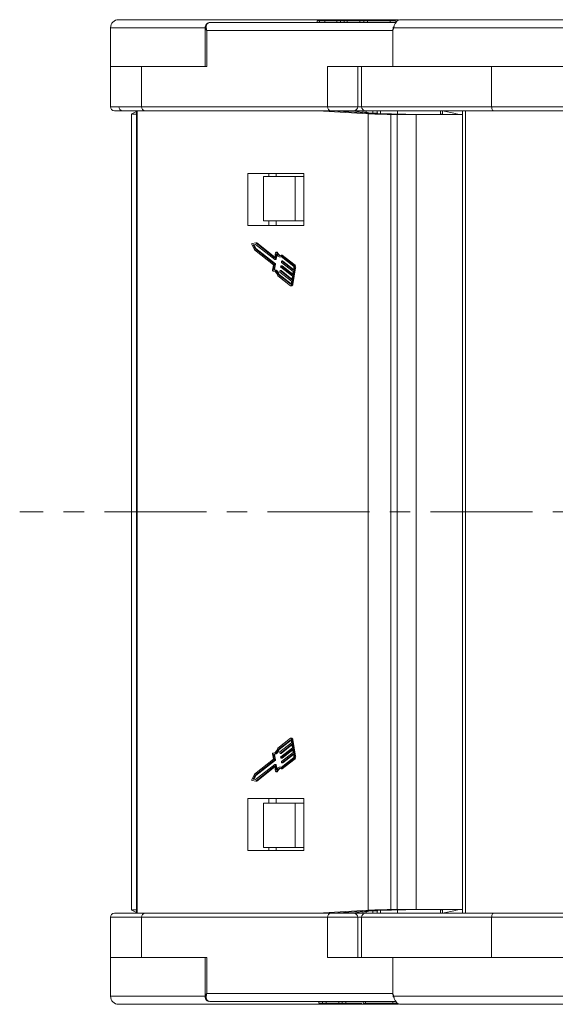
# Model space of a CAD drawing. Header units: millimetres. Extents: x 3059 to 4529, y 344 to 1377.
# Tile 3 of 42: x 3535 to 3602, y 603 to 726. Entities that reach past the tile are written whole.
import ezdxf

# ---------------------------------------------------------------- set-up
doc = ezdxf.new("R2010")
doc.units = ezdxf.units.MM
doc.linetypes.add('CENTERX2', pattern=[20.32, 12.7, -2.54, 2.54, -2.54])

msp = doc.modelspace()

# ---------------------------------------------------------------- linework, layer by layer
at = {"color": 7, "linetype": 'Continuous', "lineweight": 15}
for p, q in [((3558.638, 725.248), (3558.463, 725.191)), ((3581.809, 725.248), (3558.638, 725.248)), ((3571.985, 725.448), (3571.985, 725.248)), ((3572.302, 725.248), (3572.302, 725.448)), ((3572.968, 725.248), (3572.968, 725.448)), ((3574.472, 725.248), (3574.472, 725.448)), ((3574.901, 725.248), (3574.901, 725.448)), ((3575.35, 725.448), (3574.901, 725.448)), ((3575.35, 725.248), (3575.35, 725.448)), ((3575.739, 725.448), (3575.35, 725.448)), ((3575.739, 725.248), (3575.739, 725.448)), ((3577.326, 725.448), (3575.739, 725.448)), ((3577.326, 725.248), (3577.326, 725.448)), ((3577.805, 725.448), (3577.326, 725.448)), ((3577.805, 725.248), (3577.805, 725.448)), ((3578.254, 725.448), (3577.805, 725.448)), ((3578.254, 725.248), (3578.254, 725.448)), ((3581.116, 725.448), (3578.254, 725.448)), ((3581.116, 725.448), (3581.116, 725.248)), ((3581.747, 725.448), (3581.52, 725.448)), ((3581.8, 725.248), (3581.8, 725.448)), ((3582.478, 725.598), (3582.477, 725.598)), ((3582.48, 725.598), (3582.478, 725.598)), ((3546.263, 724.598), (3546.263, 719.748)), ((3558.044, 724.598), (3546.263, 724.598)), ((3558.044, 724.75), (3558.044, 719.748)), ((3558.276, 724.248), (3581.43, 724.248)), ((3558.276, 719.748), (3558.276, 724.248)), ((3581.54, 724.598), (3581.43, 724.248)), ((3581.43, 724.248), (3581.43, 719.748)), ((3607.698, 724.598), (3581.54, 724.598)), ((3546.256, 719.748), (3546.256, 714.748)), ((3547.029, 719.748), (3546.256, 719.748)), ((3550.486, 719.748), (3547.029, 719.748)), ((3550.135, 714.748), (3550.135, 719.748)), ((3550.486, 719.748), (3558.276, 719.748)), ((3573.29, 719.748), (3573.29, 714.748)), ((3581.079, 719.748), (3573.29, 719.748)), ((3577.058, 714.748), (3577.058, 719.748)), ((3577.531, 719.748), (3577.531, 714.748)), ((3586.695, 719.748), (3581.079, 719.748)), ((3594.382, 719.748), (3586.695, 719.748)), ((3593.739, 714.748), (3593.739, 719.748)), ((3594.382, 719.748), (3608.666, 719.748)), ((3550.135, 714.748), (3546.256, 714.748)), ((3549.48, 714.162), (3548.896, 713.871)), ((3549.48, 714.248), (3549.48, 614.248)), ((3549.573, 614.248), (3549.573, 714.248)), ((3573.29, 714.748), (3550.135, 714.748)), ((3550.577, 714.248), (3573.732, 714.248)), ((3572.101, 714.248), (3578.364, 713.871)), ((3577.058, 714.748), (3573.29, 714.748)), ((3573.732, 714.248), (3573.869, 714.248)), ((3573.869, 714.248), (3580.132, 713.871)), ((3574.286, 714.223), (3574.286, 714.248)), ((3576.497, 714.248), (3577.631, 714.022)), ((3577.531, 714.748), (3577.058, 714.748)), ((3577.201, 714.108), (3577.201, 714.248)), ((3577.337, 714.248), (3578.658, 713.966)), ((3593.739, 714.748), (3577.531, 714.748)), ((3578.108, 714.248), (3578.108, 714.083)), ((3578.934, 714.248), (3578.934, 713.966)), ((3579.498, 713.966), (3579.498, 714.248)), ((3579.911, 714.248), (3579.911, 713.895)), ((3581.995, 713.834), (3581.995, 714.248)), ((3587.35, 714.248), (3587.35, 713.798)), ((3587.611, 713.798), (3587.611, 714.248)), ((3587.611, 714.238), (3589.217, 713.895)), ((3590.11, 714.248), (3590.11, 614.248)), ((3590.497, 614.248), (3590.497, 714.248)), ((3636.196, 714.748), (3593.739, 714.748)), ((3593.997, 714.248), (3636.454, 714.248)), ((3548.892, 713.867), (3548.892, 614.629)), ((3578.364, 713.871), (3578.364, 614.625)), ((3578.658, 713.966), (3579.581, 713.966)), ((3581.168, 614.698), (3581.168, 713.798)), ((3581.168, 713.798), (3581.969, 713.798)), ((3581.969, 713.798), (3581.969, 614.698)), ((3584.352, 713.798), (3581.969, 713.798)), ((3584.352, 614.698), (3584.352, 713.798)), ((3590.11, 713.798), (3584.352, 713.798)), ((3570.354, 706.448), (3563.347, 706.448)), ((3563.347, 706.448), (3563.347, 699.948)), ((3565.308, 706.048), (3565.308, 700.548)), ((3569.278, 706.048), (3565.308, 706.048)), ((3566, 706.448), (3566, 706.048)), ((3566.881, 706.048), (3566.881, 706.448)), ((3569.278, 700.548), (3569.278, 706.048)), ((3569.278, 706.048), (3570.354, 706.048)), ((3570.354, 699.948), (3570.354, 706.448)), ((3563.347, 699.948), (3570.354, 699.948)), ((3569.278, 700.548), (3565.308, 700.548)), ((3566, 700.548), (3566, 699.948)), ((3566.881, 700.548), (3566.881, 699.948)), ((3570.354, 700.548), (3569.278, 700.548)), ((3563.88, 697.567), (3564.205, 696.917)), ((3564.351, 697.774), (3563.907, 697.725)), ((3564.338, 697.589), (3564.012, 697.553)), ((3564.012, 697.553), (3564.25, 697.075)), ((3564.144, 697.553), (3564.012, 697.553)), ((3564.144, 697.553), (3564.354, 697.577)), ((3564.383, 697.075), (3564.144, 697.553)), ((3564.25, 697.075), (3566.661, 695.19)), ((3564.383, 697.075), (3564.25, 697.075)), ((3566.748, 695.704), (3564.338, 697.589)), ((3566.698, 695.938), (3564.351, 697.774)), ((3564.483, 697.774), (3564.351, 697.774)), ((3566.793, 695.19), (3564.383, 697.075)), ((3566.733, 696.014), (3564.483, 697.774)), ((3564.205, 696.917), (3566.571, 695.066)), ((3566.712, 695.938), (3566.698, 695.938)), ((3566.831, 696.585), (3566.725, 695.965)), ((3566.889, 696.393), (3566.776, 695.731)), ((3566.908, 695.731), (3566.776, 695.731)), ((3567.003, 696.645), (3566.871, 696.645)), ((3566.901, 696.617), (3567.034, 696.617)), ((3566.908, 695.731), (3566.994, 696.234)), ((3567.353, 696.028), (3567.486, 696.028)), ((3569.083, 694.849), (3567.521, 696.071)), ((3569.112, 695.02), (3567.525, 696.261)), ((3567.658, 696.261), (3567.525, 696.261)), ((3569.245, 695.02), (3567.658, 696.261)), ((3566.571, 695.066), (3566.458, 694.403)), ((3566.673, 695.131), (3566.56, 694.469)), ((3566.793, 695.19), (3566.661, 695.19)), ((3566.806, 695.131), (3566.673, 695.131)), ((3566.693, 694.469), (3566.806, 695.131)), ((3566.756, 695.701), (3566.888, 695.701)), ((3567.455, 694.811), (3567.47, 694.897)), ((3568.918, 693.618), (3567.468, 694.753)), ((3567.622, 694.927), (3567.49, 694.927)), ((3567.497, 694.924), (3568.947, 693.79)), ((3567.63, 694.924), (3567.497, 694.924)), ((3567.557, 695.411), (3567.572, 695.497)), ((3569.02, 694.218), (3567.57, 695.352)), ((3567.725, 695.527), (3567.592, 695.527)), ((3567.599, 695.524), (3569.05, 694.389)), ((3567.732, 695.524), (3567.599, 695.524)), ((3568.963, 693.881), (3567.63, 694.924)), ((3569.065, 694.481), (3567.732, 695.524)), ((3568.837, 692.613), (3569.188, 694.669)), ((3568.97, 692.613), (3569.321, 694.669)), ((3569.05, 694.389), (3569.108, 694.732)), ((3569.245, 695.02), (3569.112, 695.02)), ((3569.188, 694.669), (3569.321, 694.669)), ((3566.498, 694.28), (3566.625, 694.28)), ((3566.623, 694.281), (3566.502, 694.281)), ((3566.695, 694.469), (3566.562, 694.469)), ((3567.087, 693.692), (3568.673, 692.45)), ((3567.141, 693.843), (3568.703, 692.622)), ((3567.274, 693.843), (3567.141, 693.843)), ((3568.758, 692.682), (3567.274, 693.843)), ((3567.353, 694.212), (3567.367, 694.297)), ((3568.816, 693.019), (3567.365, 694.153)), ((3567.52, 694.327), (3567.387, 694.327)), ((3567.395, 694.324), (3568.845, 693.19)), ((3567.527, 694.324), (3567.395, 694.324)), ((3568.861, 693.282), (3567.527, 694.324)), ((3568.845, 693.19), (3568.918, 693.618)), ((3568.947, 693.79), (3569.02, 694.218)), ((3568.703, 692.622), (3568.732, 692.622)), ((3568.717, 692.434), (3568.85, 692.434)), ((3568.757, 692.676), (3568.816, 693.019)), ((3568.97, 692.613), (3568.837, 692.613)), ((3568.673, 636.045), (3567.087, 634.804)), ((3567.141, 634.652), (3568.703, 635.874)), ((3567.274, 634.652), (3568.758, 635.814)), ((3568.732, 635.874), (3568.703, 635.874)), ((3568.85, 636.062), (3568.717, 636.062)), ((3568.757, 635.82), (3568.816, 635.477)), ((3569.188, 633.826), (3568.837, 635.882)), ((3568.837, 635.882), (3568.97, 635.882)), ((3569.321, 633.826), (3568.97, 635.882)), ((3567.141, 634.652), (3567.274, 634.652)), ((3568.816, 635.477), (3567.365, 634.343)), ((3567.395, 634.171), (3568.845, 635.306)), ((3568.918, 634.877), (3567.468, 633.743)), ((3567.497, 633.572), (3568.947, 634.706)), ((3567.527, 634.171), (3568.861, 635.214)), ((3567.63, 633.572), (3568.963, 634.615)), ((3568.845, 635.306), (3568.918, 634.877)), ((3568.947, 634.706), (3569.02, 634.278)), ((3566.571, 633.43), (3564.205, 631.579)), ((3564.25, 631.42), (3566.661, 633.306)), ((3564.383, 631.42), (3566.793, 633.306)), ((3566.458, 634.093), (3566.571, 633.43)), ((3566.625, 634.215), (3566.498, 634.215)), ((3566.502, 634.215), (3566.623, 634.215)), ((3566.673, 633.364), (3566.56, 634.027)), ((3566.562, 634.027), (3566.695, 634.027)), ((3566.661, 633.306), (3566.793, 633.306)), ((3566.806, 633.364), (3566.673, 633.364)), ((3566.806, 633.364), (3566.693, 634.027)), ((3567.353, 634.284), (3567.367, 634.198)), ((3567.387, 634.169), (3567.52, 634.169)), ((3567.395, 634.171), (3567.527, 634.171)), ((3567.455, 633.685), (3567.47, 633.599)), ((3567.49, 633.569), (3567.622, 633.569)), ((3567.497, 633.572), (3567.63, 633.572)), ((3569.083, 633.647), (3567.521, 632.425)), ((3567.525, 632.234), (3569.112, 633.476)), ((3569.02, 634.278), (3567.57, 633.143)), ((3567.599, 632.972), (3569.05, 634.107)), ((3567.658, 632.234), (3569.245, 633.476)), ((3567.732, 632.972), (3569.065, 634.015)), ((3569.05, 634.107), (3569.108, 633.764)), ((3569.112, 633.476), (3569.245, 633.476)), ((3569.321, 633.826), (3569.188, 633.826)), ((3566.748, 632.792), (3564.338, 630.906)), ((3564.351, 630.722), (3566.698, 632.558)), ((3564.483, 630.722), (3566.733, 632.482)), ((3566.712, 632.558), (3566.698, 632.558)), ((3566.725, 632.531), (3566.831, 631.911)), ((3566.888, 632.795), (3566.756, 632.795)), ((3566.889, 632.103), (3566.776, 632.765)), ((3566.776, 632.765), (3566.908, 632.765)), ((3566.994, 632.262), (3566.908, 632.765)), ((3567.486, 632.468), (3567.353, 632.468)), ((3567.658, 632.234), (3567.525, 632.234)), ((3567.557, 633.085), (3567.572, 632.999)), ((3567.592, 632.969), (3567.725, 632.969)), ((3567.599, 632.972), (3567.732, 632.972)), ((3564.205, 631.579), (3563.88, 630.929)), ((3563.907, 630.771), (3564.351, 630.722)), ((3564.012, 630.942), (3564.25, 631.42)), ((3564.338, 630.906), (3564.012, 630.942)), ((3564.012, 630.942), (3564.144, 630.942)), ((3564.144, 630.942), (3564.383, 631.42)), ((3564.354, 630.919), (3564.144, 630.942)), ((3564.25, 631.42), (3564.383, 631.42)), ((3564.483, 630.722), (3564.351, 630.722)), ((3566.871, 631.851), (3567.003, 631.851)), ((3567.034, 631.878), (3566.901, 631.878)), ((3570.354, 628.548), (3563.347, 628.548)), ((3563.347, 628.548), (3563.347, 622.048)), ((3566, 627.948), (3566, 628.548)), ((3566.881, 628.548), (3566.881, 627.948)), ((3570.354, 622.048), (3570.354, 628.548)), ((3565.308, 627.948), (3565.308, 622.448)), ((3565.308, 627.948), (3569.278, 627.948)), ((3569.278, 622.448), (3569.278, 627.948)), ((3569.278, 627.948), (3570.354, 627.948)), ((3565.308, 622.448), (3569.278, 622.448)), ((3566, 622.048), (3566, 622.448)), ((3566.881, 622.048), (3566.881, 622.448)), ((3570.354, 622.448), (3569.278, 622.448)), ((3563.347, 622.048), (3570.354, 622.048)), ((3546.256, 613.748), (3546.256, 608.748)), ((3546.256, 613.748), (3550.135, 613.748)), ((3548.896, 614.625), (3549.48, 614.334)), ((3550.135, 608.748), (3550.135, 613.748)), ((3550.135, 613.748), (3573.29, 613.748)), ((3573.732, 614.248), (3550.577, 614.248)), ((3578.364, 614.625), (3572.101, 614.248)), ((3573.29, 613.748), (3573.29, 608.748)), ((3573.29, 613.748), (3577.058, 613.748)), ((3573.732, 614.248), (3573.869, 614.248)), ((3580.132, 614.625), (3573.869, 614.248)), ((3574.286, 614.248), (3574.286, 614.273)), ((3577.631, 614.474), (3576.497, 614.248)), ((3577.058, 608.748), (3577.058, 613.748)), ((3577.058, 613.748), (3577.531, 613.748)), ((3577.201, 614.248), (3577.201, 614.388)), ((3577.337, 614.248), (3578.658, 614.53)), ((3577.531, 613.748), (3577.531, 608.748)), ((3577.531, 613.748), (3593.739, 613.748)), ((3578.108, 614.413), (3578.108, 614.248)), ((3579.581, 614.53), (3578.658, 614.53)), ((3578.934, 614.53), (3578.934, 614.248)), ((3579.498, 614.248), (3579.498, 614.53)), ((3579.911, 614.601), (3579.911, 614.248)), ((3581.969, 614.698), (3581.168, 614.698)), ((3581.969, 614.698), (3584.352, 614.698)), ((3581.995, 614.248), (3581.995, 614.661)), ((3584.352, 614.698), (3590.11, 614.698)), ((3587.35, 614.698), (3587.35, 614.248)), ((3587.611, 614.248), (3587.611, 614.698)), ((3587.611, 614.258), (3589.217, 614.601)), ((3593.739, 608.748), (3593.739, 613.748)), ((3593.739, 613.748), (3636.196, 613.748)), ((3636.454, 614.248), (3593.997, 614.248)), ((3546.256, 608.748), (3547.029, 608.748)), ((3546.263, 608.748), (3546.263, 603.898)), ((3547.029, 608.748), (3550.486, 608.748)), ((3558.276, 608.748), (3550.486, 608.748)), ((3558.044, 608.748), (3558.044, 603.746)), ((3558.276, 604.248), (3558.276, 608.748)), ((3573.29, 608.748), (3581.079, 608.748)), ((3581.079, 608.748), (3586.695, 608.748)), ((3581.43, 608.748), (3581.43, 604.248)), ((3586.695, 608.748), (3594.382, 608.748)), ((3608.666, 608.748), (3594.382, 608.748)), ((3546.263, 603.898), (3558.041, 603.898)), ((3581.43, 604.248), (3558.276, 604.248)), ((3581.43, 604.248), (3581.54, 603.898)), ((3581.54, 603.898), (3607.698, 603.898)), ((3558.638, 603.248), (3581.809, 603.248)), ((3572.206, 603.248), (3572.206, 603.048)), ((3572.655, 603.048), (3572.206, 603.048)), ((3572.655, 603.048), (3572.655, 603.248)), ((3573.134, 603.048), (3572.655, 603.048)), ((3573.134, 603.048), (3573.134, 603.248)), ((3574.721, 603.048), (3573.134, 603.048)), ((3574.721, 603.048), (3574.721, 603.248)), ((3575.11, 603.048), (3574.721, 603.048)), ((3575.11, 603.048), (3575.11, 603.248)), ((3575.559, 603.048), (3575.11, 603.048)), ((3575.559, 603.048), (3575.559, 603.248)), ((3577.585, 603.048), (3575.559, 603.048)), ((3577.726, 603.248), (3577.726, 603.048)), ((3577.746, 603.248), (3577.746, 603.048)), ((3578.045, 603.248), (3578.045, 603.048)), ((3581.429, 603.248), (3581.429, 603.048)), ((3582.477, 602.898), (3582.48, 602.898))]:
    msp.add_line(p, q, dxfattribs=at)
at = {"color": 1, "linetype": 'CENTERX2', "lineweight": 13}
msp.add_line((4371, 664.248), (3534.948, 664.248), dxfattribs=at)
at = {"color": 7, "linetype": 'Continuous', "lineweight": 15, "flags": 128}
for points in [[(3558.638, 725.248), (3558.546, 725.238), (3558.468, 725.214)], [(3581.54, 724.598), (3581.526, 724.616), (3581.516, 724.633), (3581.51, 724.65), (3581.507, 724.666), (3581.509, 724.682), (3581.514, 724.697), (3581.523, 724.71), (3581.536, 724.722)], [(3593.739, 714.748), (3593.744, 714.65), (3593.758, 714.557), (3593.782, 714.47), (3593.814, 714.394), (3593.854, 714.332), (3593.898, 714.286), (3593.947, 714.257), (3593.997, 714.248)], [(3563.88, 697.567), (3563.872, 697.588), (3563.868, 697.612), (3563.867, 697.639), (3563.869, 697.665), (3563.875, 697.688), (3563.884, 697.707), (3563.895, 697.719), (3563.907, 697.725)], [(3566.725, 695.965), (3566.723, 695.957), (3566.721, 695.95), (3566.718, 695.944), (3566.714, 695.939), (3566.71, 695.936), (3566.706, 695.935), (3566.702, 695.936), (3566.698, 695.938)], [(3566.776, 695.731), (3566.774, 695.723), (3566.771, 695.716), (3566.768, 695.71), (3566.765, 695.705), (3566.761, 695.702), (3566.757, 695.701), (3566.752, 695.702), (3566.748, 695.704)], [(3566.831, 696.585), (3566.836, 696.605), (3566.843, 696.622), (3566.852, 696.635), (3566.862, 696.643), (3566.872, 696.645), (3566.883, 696.641), (3566.893, 696.632), (3566.901, 696.617)], [(3566.888, 695.701), (3566.889, 695.701), (3566.893, 695.702), (3566.897, 695.705), (3566.901, 695.71), (3566.904, 695.716), (3566.907, 695.723), (3566.908, 695.731)], [(3567.521, 696.071), (3567.438, 696.039), (3567.354, 696.028), (3567.27, 696.039), (3567.187, 696.07), (3567.106, 696.122), (3567.029, 696.194), (3566.956, 696.285), (3566.889, 696.393)], [(3567.525, 696.261), (3567.442, 696.224), (3567.358, 696.211), (3567.273, 696.221), (3567.19, 696.256), (3567.11, 696.315), (3567.034, 696.395), (3566.964, 696.497), (3566.901, 696.617)], [(3567.486, 696.028), (3567.487, 696.028), (3567.564, 696.037)], [(3567.47, 694.897), (3567.472, 694.905), (3567.474, 694.912), (3567.477, 694.918), (3567.481, 694.923), (3567.485, 694.926), (3567.489, 694.927), (3567.493, 694.926), (3567.497, 694.924)], [(3567.572, 695.497), (3567.574, 695.505), (3567.576, 695.512), (3567.579, 695.518), (3567.583, 695.522), (3567.587, 695.525), (3567.591, 695.526), (3567.595, 695.526), (3567.599, 695.524)], [(3567.63, 694.924), (3567.626, 694.926), (3567.622, 694.927)], [(3567.732, 695.524), (3567.728, 695.526), (3567.725, 695.527)], [(3566.502, 694.281), (3566.492, 694.281), (3566.481, 694.288), (3566.472, 694.3), (3566.465, 694.316), (3566.459, 694.336), (3566.456, 694.358), (3566.456, 694.38), (3566.458, 694.403)], [(3566.502, 694.281), (3566.587, 694.286), (3566.671, 694.267), (3566.753, 694.224), (3566.832, 694.158), (3566.906, 694.07), (3566.974, 693.961), (3567.035, 693.834), (3567.087, 693.692)], [(3567.367, 694.297), (3567.369, 694.305), (3567.372, 694.313), (3567.375, 694.318), (3567.378, 694.323), (3567.382, 694.326), (3567.387, 694.327), (3567.391, 694.327), (3567.395, 694.324)], [(3567.527, 694.324), (3567.523, 694.327), (3567.52, 694.327)], [(3568.837, 692.613), (3568.827, 692.565), (3568.811, 692.522), (3568.793, 692.487), (3568.771, 692.459), (3568.748, 692.442), (3568.723, 692.434), (3568.698, 692.437), (3568.673, 692.45)], [(3568.703, 692.622), (3568.711, 692.617), (3568.719, 692.616), (3568.727, 692.619), (3568.735, 692.625), (3568.742, 692.634), (3568.749, 692.646), (3568.754, 692.66), (3568.757, 692.676)], [(3568.85, 692.434), (3568.855, 692.434), (3568.88, 692.442), (3568.904, 692.459), (3568.925, 692.487), (3568.944, 692.522), (3568.959, 692.565), (3568.97, 692.613)], [(3568.673, 636.045), (3568.698, 636.059), (3568.723, 636.062), (3568.748, 636.054), (3568.771, 636.037), (3568.793, 636.009), (3568.811, 635.974), (3568.827, 635.931), (3568.837, 635.882)], [(3568.703, 635.874), (3568.711, 635.879), (3568.719, 635.88), (3568.727, 635.877), (3568.735, 635.871), (3568.742, 635.862), (3568.749, 635.85), (3568.754, 635.836), (3568.757, 635.82)], [(3568.97, 635.882), (3568.959, 635.931), (3568.944, 635.974), (3568.925, 636.009), (3568.904, 636.037), (3568.88, 636.054), (3568.855, 636.062), (3568.85, 636.062)], [(3567.087, 634.804), (3567.035, 634.661), (3566.974, 634.535), (3566.906, 634.426), (3566.832, 634.338), (3566.753, 634.272), (3566.671, 634.229), (3566.587, 634.21), (3566.502, 634.215)], [(3566.458, 634.093), (3566.456, 634.115), (3566.456, 634.138), (3566.459, 634.16), (3566.465, 634.18), (3566.472, 634.196), (3566.481, 634.208), (3566.492, 634.214), (3566.502, 634.215)], [(3567.367, 634.198), (3567.369, 634.19), (3567.372, 634.183), (3567.375, 634.177), (3567.378, 634.173), (3567.382, 634.17), (3567.387, 634.169), (3567.391, 634.169), (3567.395, 634.171)], [(3567.47, 633.599), (3567.472, 633.591), (3567.474, 633.584), (3567.477, 633.578), (3567.481, 633.573), (3567.485, 633.57), (3567.489, 633.569), (3567.493, 633.569), (3567.497, 633.572)], [(3567.52, 634.169), (3567.523, 634.169), (3567.527, 634.171)], [(3567.622, 633.569), (3567.626, 633.569), (3567.63, 633.572)], [(3566.698, 632.558), (3566.702, 632.56), (3566.706, 632.561), (3566.71, 632.559), (3566.714, 632.556), (3566.718, 632.552), (3566.721, 632.546), (3566.723, 632.539), (3566.725, 632.531)], [(3566.776, 632.765), (3566.774, 632.773), (3566.771, 632.78), (3566.768, 632.786), (3566.765, 632.79), (3566.761, 632.793), (3566.757, 632.795), (3566.752, 632.794), (3566.748, 632.792)], [(3566.901, 631.878), (3566.893, 631.864), (3566.883, 631.855), (3566.872, 631.851), (3566.862, 631.853), (3566.852, 631.861), (3566.843, 631.873), (3566.836, 631.891), (3566.831, 631.911)], [(3566.908, 632.765), (3566.907, 632.773), (3566.904, 632.78), (3566.901, 632.786), (3566.897, 632.79), (3566.893, 632.793), (3566.889, 632.795), (3566.888, 632.795)], [(3567.521, 632.425), (3567.438, 632.457), (3567.354, 632.468), (3567.27, 632.457), (3567.187, 632.426), (3567.106, 632.374), (3567.029, 632.302), (3566.956, 632.211), (3566.889, 632.103)], [(3566.901, 631.878), (3566.964, 631.999), (3567.034, 632.101), (3567.11, 632.181), (3567.19, 632.24), (3567.273, 632.274), (3567.358, 632.285), (3567.442, 632.272), (3567.525, 632.234)], [(3567.564, 632.459), (3567.487, 632.468), (3567.486, 632.468)], [(3567.572, 632.999), (3567.574, 632.991), (3567.576, 632.984), (3567.579, 632.978), (3567.583, 632.974), (3567.587, 632.971), (3567.591, 632.969), (3567.595, 632.97), (3567.599, 632.972)], [(3567.725, 632.969), (3567.728, 632.97), (3567.732, 632.972)], [(3563.907, 630.771), (3563.895, 630.776), (3563.884, 630.789), (3563.875, 630.808), (3563.869, 630.831), (3563.867, 630.857), (3563.868, 630.883), (3563.872, 630.908), (3563.88, 630.929)], [(3593.739, 613.748), (3593.744, 613.845), (3593.758, 613.939), (3593.782, 614.026), (3593.814, 614.101), (3593.854, 614.164), (3593.898, 614.21), (3593.947, 614.238), (3593.997, 614.248)], [(3581.536, 603.773), (3581.523, 603.786), (3581.514, 603.799), (3581.509, 603.814), (3581.507, 603.829), (3581.51, 603.846), (3581.516, 603.863), (3581.526, 603.88), (3581.54, 603.898)]]:
    msp.add_lwpolyline(points, dxfattribs=at)
at = {"color": 7, "linetype": 'Continuous', "lineweight": 15}
for centre, radius, start, end in [((3547.263, 724.598), 1, 90, 180), ((3546.756, 714.748), 0.5, 180, 270), ((3547.795, 714.748), 0.5, 180, 270), ((3550.608, 714.721), 0.474, 176.69981, 266.26706), ((3573.763, 714.721), 0.474, 176.69981, 266.26706), ((3576.558, 714.748), 0.5, 270.00537, 0.00537), ((3578.031, 714.748), 0.5, 180, 270), ((3566.998, 696.609), 0.0364, 13.82178, 82.22665), ((3567.63, 696.808), 0.626, 197.69894, 250.33519), ((3566.608, 695.148), 0.0677, 346.00488, 38.49372), ((3566.74, 695.148), 0.0677, 346.00488, 38.49372), ((3567.521, 694.795), 0.0677, 166.00488, 218.49372), ((3567.623, 695.395), 0.0677, 166.00488, 218.49372), ((3568.977, 694.765), 0.135, 346.00488, 38.49372), ((3568.794, 694.768), 0.406, 346.00488, 38.49372), ((3568.927, 694.768), 0.406, 346.00488, 38.49372), ((3566.385, 693.724), 0.766, 8.96505, 76.72202), ((3566.517, 693.724), 0.766, 8.96505, 76.72202), ((3567.418, 694.195), 0.0677, 166.00488, 218.49372), ((3566.385, 634.772), 0.766, 283.27798, 351.03495), ((3566.517, 634.772), 0.766, 283.27798, 351.03495), ((3566.608, 633.348), 0.0677, 321.50628, 13.99512), ((3566.74, 633.348), 0.0677, 321.50628, 13.99512), ((3567.418, 634.3), 0.0677, 141.50628, 193.99512), ((3567.521, 633.701), 0.0677, 141.50628, 193.99512), ((3567.623, 633.101), 0.0677, 141.50628, 193.99512), ((3568.977, 633.731), 0.135, 321.50628, 13.99512), ((3568.794, 633.728), 0.406, 321.50628, 13.99512), ((3568.927, 633.728), 0.406, 321.50628, 13.99512), ((3567.63, 631.688), 0.626, 109.66481, 162.30106), ((3566.998, 631.887), 0.0364, 277.77335, 346.17822), ((3546.756, 613.748), 0.5, 90, 180), ((3550.608, 613.775), 0.474, 93.73294, 183.30019), ((3573.763, 613.775), 0.474, 93.73294, 183.30019), ((3576.558, 613.748), 0.5, 359.99463, 89.99463), ((3578.031, 613.748), 0.5, 90, 180), ((3547.263, 603.898), 1, 180, 270)]:
    msp.add_arc(centre, radius, start, end, dxfattribs=at)
for centre, major_axis, ratio, start_param, end_param in [((3551.692, 713.871), (2.8, 0.004), 0.0280434, 3.0851445, 3.8017921), ((3580.84, 713.871), (2.8, -0.037), 0.0248315, 3.627915, 4.8301403), ((3580.839, 713.871), (0.8, -0.011), 0.0248315, 3.627915, 4.8301403), ((3581.261, 713.777), (2.8, -0.037), 0.0248315, 0.7558398, 1.6885477), ((3588.035, 713.862), (1, -0.147), 0.0973032, 4.1278947, 4.5029139), ((3588.371, 713.895), (1.5, -0.221), 0.0973032, 0.6093898, 0.9863021), ((3551.692, 614.625), (2.8, -0.004), 0.0280434, 2.4813932, 3.1980408), ((3580.84, 614.625), (2.8, 0.037), 0.0248315, 1.453045, 2.6552703), ((3580.839, 614.625), (0.8, 0.011), 0.0248315, 1.453045, 2.6552703), ((3581.261, 614.719), (2.8, 0.037), 0.0248315, 4.5946377, 5.5273455), ((3588.035, 614.633), (1, 0.147), 0.0973032, 1.7802714, 2.1552906), ((3588.371, 614.601), (1.5, 0.221), 0.0973032, 5.2968832, 5.6737955)]:
    msp.add_ellipse(centre, major_axis=major_axis, ratio=ratio, start_param=start_param, end_param=end_param, dxfattribs=at)
for points, knots in [([(3582.13, 725.598), (3582.042, 725.598), (3580.654, 725.598), (3577.922, 725.598), (3573.966, 725.598), (3570.016, 725.598), (3566.432, 725.598), (3563.268, 725.598), (3560.522, 725.598), (3557.953, 725.598), (3554.815, 725.598), (3552.187, 725.598), (3550.162, 725.598), (3548.838, 725.598), (3547.849, 725.598), (3547.304, 725.598), (3547.314, 725.598), (3547.318, 725.598)], [0, 0, 0, 0, 0.0049428, 0.0787007, 0.1524676, 0.228485, 0.3066033, 0.3676458, 0.4286785, 0.4910004, 0.5533122, 0.6777816, 0.7388242, 0.7998568, 0.8779839, 0.9539992, 1, 1, 1, 1]), ([(3558.481, 725.218), (3558.439, 725.205), (3558.356, 725.178), (3558.223, 725.086), (3558.111, 724.944), (3558.051, 724.768), (3558.046, 724.671), (3558.044, 724.626)], [0, 0, 0, 0, 0.157407, 0.3089067, 0.5806871, 0.8080841, 1, 1, 1, 1]), ([(3558.463, 725.191), (3558.438, 725.185), (3558.318, 725.154), (3558.208, 724.94), (3558.161, 724.617), (3558.238, 724.371), (3558.276, 724.248)], [0, 0, 0, 0, 0.0812343, 0.3978436, 0.6986474, 1, 1, 1, 1]), ([(3572.302, 725.448), (3572.242, 725.448), (3572.063, 725.448), (3572.018, 725.448), (3571.988, 725.448)], [0, 0, 0, 0, 0.33449886, 1, 1, 1, 1]), ([(3572.968, 725.448), (3572.917, 725.448), (3572.815, 725.448), (3572.686, 725.448), (3572.573, 725.448), (3572.475, 725.448), (3572.384, 725.448), (3572.329, 725.448), (3572.302, 725.448)], [0, 0, 0, 0, 0.1854289, 0.3721896, 0.5277082, 0.6838775, 0.8416784, 1, 1, 1, 1]), ([(3574.472, 725.448), (3574.338, 725.448), (3574.07, 725.448), (3573.577, 725.448), (3573.203, 725.448), (3572.993, 725.448), (3572.968, 725.448)], [0, 0, 0, 0, 0.2508959, 0.5021661, 0.9405117, 1, 1, 1, 1]), ([(3574.859, 725.448), (3574.806, 725.448), (3574.679, 725.448), (3574.548, 725.448), (3574.472, 725.448)], [0, 0, 0, 0, 0.4173472, 1, 1, 1, 1]), ([(3581.116, 725.448), (3581.234, 725.448), (3581.436, 725.448), (3581.657, 725.448), (3581.747, 725.448)], [0, 0, 0, 0, 0.58997086, 1, 1, 1, 1]), ([(3582.477, 725.598), (3582.397, 725.591), (3582.252, 725.577), (3582.035, 725.474), (3581.861, 725.328), (3581.726, 725.145), (3581.634, 724.962), (3581.573, 724.776), (3581.551, 724.654), (3581.54, 724.598)], [0, 0, 0, 0, 0.172016, 0.3127556, 0.4995985, 0.630391, 0.7580256, 0.8892284, 1, 1, 1, 1]), ([(3643.551, 725.598), (3643.52, 725.598), (3643.456, 725.598), (3642.94, 725.598), (3641.832, 725.598), (3640.069, 725.598), (3637.737, 725.598), (3635.548, 725.598), (3632.864, 725.598), (3629.676, 725.598), (3626.269, 725.598), (3622.637, 725.598), (3618.755, 725.598), (3614.974, 725.598), (3611.413, 725.598), (3608.128, 725.598), (3604.851, 725.598), (3600.542, 725.598), (3596.44, 725.598), (3592.693, 725.598), (3589.85, 725.598), (3587.082, 725.598), (3584.499, 725.598), (3583.146, 725.598), (3582.48, 725.598)], [0, 0, 0, 0, 0.0378114, 0.0765453, 0.1152728, 0.1926322, 0.2305709, 0.2685035, 0.3170605, 0.3643064, 0.4101479, 0.4559949, 0.5032407, 0.5517922, 0.589731, 0.6276635, 0.6663974, 0.705125, 0.7824843, 0.8204231, 0.8583557, 0.9069126, 0.9541571, 1, 1, 1, 1]), ([(3558.276, 724.248), (3558.164, 724.371), (3558.032, 724.517), (3558.053, 724.606), (3558.056, 724.619)], [0, 0, 0, 0, 0.8462596, 1, 1, 1, 1]), ([(3581.508, 724.676), (3581.504, 724.66), (3581.495, 724.63), (3581.483, 724.588), (3581.477, 724.567)], [0, 0, 0, 0, 0.51037888, 1, 1, 1, 1]), ([(3546.757, 714.248), (3546.799, 714.248), (3546.894, 714.248), (3547.604, 714.248), (3548.804, 714.248), (3549.992, 714.248), (3550.577, 714.248)], [0, 0, 0, 0, 0.2114236, 0.4818287, 0.74487, 1, 1, 1, 1]), ([(3573.732, 714.248), (3573.82, 714.248), (3574.001, 714.248), (3574.428, 714.248), (3574.916, 714.248), (3575.411, 714.248), (3575.869, 714.248), (3576.246, 714.248), (3576.502, 714.248), (3576.54, 714.248), (3576.558, 714.248)], [0, 0, 0, 0, 0.1215442, 0.25, 0.3784558, 0.5, 0.6215442, 0.75, 0.8784558, 1, 1, 1, 1]), ([(3576.558, 714.248), (3576.629, 714.248), (3576.759, 714.248), (3577.411, 714.248), (3577.703, 714.248)], [0, 0, 0, 0, 0.5507332, 1, 1, 1, 1]), ([(3578.07, 714.248), (3578.06, 714.248), (3578.021, 714.248), (3578.309, 714.248), (3578.94, 714.248), (3579.934, 714.248), (3581.246, 714.248), (3582.857, 714.248), (3584.92, 714.248), (3587.5, 714.248), (3590.588, 714.248), (3592.872, 714.248), (3593.997, 714.248)], [0, 0, 0, 0, 0.0356137, 0.13595032, 0.23630278, 0.3366394, 0.43699186, 0.53523798, 0.63349962, 0.75917367, 0.88142527, 1, 1, 1, 1]), ([(3550.577, 614.248), (3549.992, 614.248), (3548.804, 614.248), (3547.604, 614.248), (3546.894, 614.248), (3546.799, 614.248), (3546.757, 614.248)], [0, 0, 0, 0, 0.2551235, 0.5181589, 0.7886028, 1, 1, 1, 1]), ([(3576.558, 614.248), (3576.54, 614.248), (3576.502, 614.248), (3576.246, 614.248), (3575.869, 614.248), (3575.411, 614.248), (3574.916, 614.248), (3574.428, 614.248), (3574.001, 614.248), (3573.82, 614.248), (3573.732, 614.248)], [0, 0, 0, 0, 0.1215442, 0.25, 0.3784558, 0.5, 0.6215442, 0.75, 0.8784558, 1, 1, 1, 1]), ([(3577.703, 614.248), (3577.411, 614.248), (3576.759, 614.248), (3576.629, 614.248), (3576.558, 614.248)], [0, 0, 0, 0, 0.4492668, 1, 1, 1, 1]), ([(3593.997, 614.248), (3592.872, 614.248), (3590.589, 614.248), (3587.5, 614.248), (3584.92, 614.248), (3582.857, 614.248), (3581.246, 614.248), (3579.934, 614.248), (3578.941, 614.248), (3578.309, 614.248), (3578.021, 614.248), (3578.06, 614.248), (3578.07, 614.248)], [0, 0, 0, 0, 0.1185678, 0.2408125, 0.3665003, 0.4647465, 0.5630081, 0.6633447, 0.7636972, 0.8640338, 0.9643863, 1, 1, 1, 1]), ([(3558.044, 603.869), (3558.048, 603.814), (3558.055, 603.694), (3558.138, 603.502), (3558.275, 603.362), (3558.424, 603.282), (3558.511, 603.265), (3558.555, 603.256)], [0, 0, 0, 0, 0.2013666, 0.4368481, 0.7068914, 0.8520712, 1, 1, 1, 1]), ([(3558.056, 603.876), (3558.053, 603.89), (3558.032, 603.979), (3558.164, 604.124), (3558.276, 604.248)], [0, 0, 0, 0, 0.1537401, 1, 1, 1, 1]), ([(3558.276, 604.248), (3558.238, 604.125), (3558.162, 603.88), (3558.205, 603.551), (3558.363, 603.3), (3558.55, 603.265), (3558.638, 603.248)], [0, 0, 0, 0, 0.25113093, 0.50180461, 0.76564074, 1, 1, 1, 1]), ([(3581.477, 603.929), (3581.483, 603.908), (3581.495, 603.866), (3581.504, 603.836), (3581.508, 603.82)], [0, 0, 0, 0, 0.48962112, 1, 1, 1, 1]), ([(3581.54, 603.898), (3581.551, 603.842), (3581.574, 603.718), (3581.635, 603.532), (3581.726, 603.351), (3581.861, 603.168), (3582.035, 603.022), (3582.252, 602.919), (3582.397, 602.905), (3582.477, 602.898)], [0, 0, 0, 0, 0.1117977, 0.2443303, 0.368648, 0.5004012, 0.6872226, 0.8279677, 1, 1, 1, 1]), ([(3547.318, 602.898), (3547.314, 602.898), (3547.304, 602.898), (3547.849, 602.898), (3548.838, 602.898), (3550.162, 602.898), (3551.678, 602.898), (3553.493, 602.898), (3556.296, 602.898), (3559.597, 602.898), (3563.268, 602.898), (3566.432, 602.898), (3570.016, 602.898), (3573.967, 602.898), (3577.922, 602.898), (3580.654, 602.898), (3582.043, 602.898), (3582.13, 602.898)], [0, 0, 0, 0, 0.04600522, 0.12202487, 0.20014315, 0.2611857, 0.32221834, 0.38454022, 0.446852, 0.57132146, 0.632364, 0.69339665, 0.7715237, 0.84754124, 0.92129915, 0.99506596, 1, 1, 1, 1]), ([(3577.726, 603.048), (3577.733, 603.048), (3577.747, 603.048), (3577.79, 603.048), (3577.841, 603.048), (3577.9, 603.048), (3577.967, 603.048), (3578.019, 603.048), (3578.045, 603.048)], [0, 0, 0, 0, 0.1854289, 0.3721896, 0.5277082, 0.6838775, 0.8416784, 1, 1, 1, 1]), ([(3578.045, 603.048), (3578.111, 603.048), (3578.312, 603.048), (3578.789, 603.048), (3579.509, 603.048), (3580.334, 603.048), (3580.971, 603.048), (3581.34, 603.048), (3581.429, 603.048)], [0, 0, 0, 0, 0.1013981, 0.3069957, 0.5061443, 0.6852619, 0.9245571, 1, 1, 1, 1]), ([(3581.429, 603.048), (3581.548, 603.048), (3581.765, 603.048), (3581.943, 603.048), (3582.024, 603.048)], [0, 0, 0, 0, 0.5469117, 1, 1, 1, 1]), ([(3582.48, 602.898), (3583.146, 602.898), (3584.499, 602.898), (3587.082, 602.898), (3589.85, 602.898), (3592.693, 602.898), (3595.497, 602.898), (3598.48, 602.898), (3602.657, 602.898), (3607.023, 602.898), (3611.412, 602.898), (3614.974, 602.898), (3618.755, 602.898), (3622.637, 602.898), (3626.269, 602.898), (3629.676, 602.898), (3632.864, 602.898), (3635.548, 602.898), (3637.737, 602.898), (3639.481, 602.898), (3640.948, 602.898), (3642.488, 602.898), (3643.419, 602.898), (3643.519, 602.898), (3643.551, 602.898)], [0, 0, 0, 0, 0.0458456, 0.0930928, 0.1416444, 0.1795831, 0.2175157, 0.2562495, 0.2949771, 0.3723365, 0.4102752, 0.4482078, 0.4967648, 0.5440106, 0.5898521, 0.6356992, 0.682945, 0.7314965, 0.7694352, 0.8073678, 0.8461016, 0.8848292, 0.9621886, 1, 1, 1, 1])]:
    msp.add_open_spline(points, degree=3, knots=knots, dxfattribs=at)
for points in [[(3581.43, 724.248), (3581.435, 724.331), (3581.444, 724.496), (3581.505, 724.647), (3581.536, 724.722)], [(3581.536, 603.773), (3581.505, 603.849), (3581.444, 603.999), (3581.435, 604.165), (3581.43, 604.248)]]:
    msp.add_open_spline(points, degree=3, dxfattribs=at)

doc.saveas('drawing.dxf')
